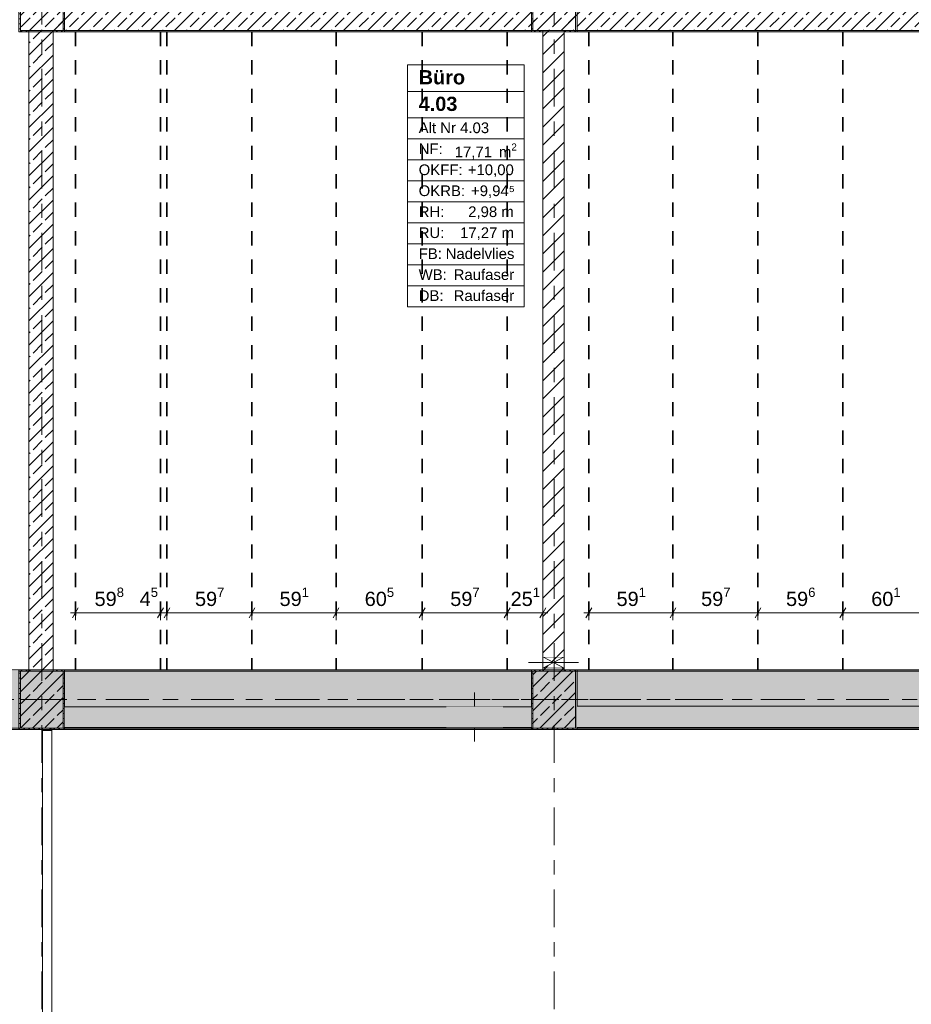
# Model space of a CAD drawing. Header units: metres. Extents: x -3.6 to 84.5, y -11 to 16.8.
# Tile 201 of 229: x 50.8 to 57, y 6.2 to 13.1. Entities that reach past the tile are written whole.
import ezdxf

# ---------------------------------------------------------------- set-up
doc = ezdxf.new("R2010")
doc.units = ezdxf.units.M
doc.header["$MEASUREMENT"] = 0
for name, pattern in [('Achse', [0.2, 0.1, -0.05, 0, -0.05]), ('Strichlinie doppelt', [0.546806, 0.264583, -0.105833, 0.070556, -0.105833]), ('Strichlinie eng', [0.115, 0.075, -0.04]), ('Wipeout_Contour', [1, 0, -1])]:
    doc.linetypes.add(name, pattern=pattern)
for name, color, linetype in [('155 - Bemaßung_ Beschriftung.Ausbau - Deckenelemente', 7, 'Continuous'), ('401 - Zone.Raum_ Raumbegrenzung_ Whg.', 7, 'Continuous'), ('451 - Universal.Achsen Raster', 7, 'Continuous'), ('605 - Struktur.Wand Innen', 7, 'Continuous'), ('607 - Struktur.Stütze', 7, 'Continuous'), ('608 - Struktur.Träger', 7, 'Continuous'), ('Abbruch_605 - Struktur.Wand Innen', 7, 'Continuous'), ('Neubau_605 - Struktur.Wand Innen', 7, 'Continuous')]:
    doc.layers.add(name, color=color, linetype=linetype)
doc.styles.add('ERSTELLTER_STIL_1', font='txt')
doc.styles.add('ERSTELLTER_STIL_2', font='txt')
doc.linetypes.add('Abbruch 1', pattern='A,0,[1,2022.0244.A_L5A-PL04.10_iA_Deckenelemente 3.OG1.Shx,S=0.001984,R=0,X=0,Y=0],-0.25,0', length=0.25)
doc.dimstyles.new('ERSTELLTER_STIL__1', dxfattribs={"dimtxt": 0.1, "dimasz": 0.0532, "dimexe": 0.18, "dimexo": 0.0625, "dimgap": 0, "dimtad": 1, "dimtih": 1, "dimtoh": 1, "dimzin": 0, "dimdsep": 46, "dimtxsty": 'ERSTELLTER_STIL_2', "dimblk": 'ARROWHEAD_2', "dimblk1": 'ARROWHEAD_2', "dimblk2": 'ARROWHEAD_2', "dimcen": 0.09, "dimse1": 1, "dimse2": 1, "dimclrd": 7, "dimclre": 7, "dimclrt": 7, "dimazin": 0, "dimtfac": 1, "dimtdec": 4, "dimtmove": 0, "dimatfit": 3, "dimfxl": 1, "dimtolj": 1, "dimtzin": 0, "dimarcsym": 0})
pattern_1 = [(45, (0, 0), (-0.08485281, 0.08485281), []), (45, (-0.04243, 0.04243), (-0.08485281, 0.08485281), [0.09, -0.03])]
pattern_2 = [(45, (0, 0), (-0.01767767, 0.01767767), [0, -0.025])]
pattern_3 = [(45, (0, 0), (-0.06363961, 0.06363961), [])]

# ---------------------------------------------------------------- blocks, each defined once
blk = doc.blocks.new('*D129')
at = {"layer": '155 - Bemaßung_ Beschriftung.Ausbau - Deckenelemente', "color": 7, "linetype": 'Continuous', "lineweight": 5}
for p, q in [((54.7932, 8.945), (54.7528, 8.875)), ((54.773, 8.8575), (54.773, 8.9625)), ((55.3842, 8.945), (55.3438, 8.875)), ((55.364, 8.8575), (55.364, 8.9625)), ((54.7388, 8.91), (54.773, 8.91)), ((54.773, 8.91), (55.364, 8.91))]:
    blk.add_line(p, q, dxfattribs=at)
at = {"layer": '155 - Bemaßung_ Beschriftung.Ausbau - Deckenelemente', "color": 7, "lineweight": 5, "insert": (54.9676, 8.9283), "char_height": 0.1, "attachment_point": 7, "style": 'ERSTELLTER_STIL_2'}
blk.add_mtext('\\A1;{\\pql;\\fArial|b0|i0|c0|p38;59\\fArial|b0|i0|c0|p38;\\A1{\\H.66x;\\S1^  ;}}', dxfattribs=at)
blk = doc.blocks.new('ARROWHEAD_2')
at = {"color": 0, "linetype": 'Continuous', "lineweight": 0}
for p, q in [((0, 0), (-1, 0)), ((-0.38, -0.66), (0.38, 0.66))]:
    blk.add_line(p, q, dxfattribs=at)
blk = doc.blocks.new('*D130')
at = {"layer": '155 - Bemaßung_ Beschriftung.Ausbau - Deckenelemente', "color": 7, "linetype": 'Continuous', "lineweight": 5}
for p, q in [((55.3842, 8.945), (55.3438, 8.875)), ((55.364, 8.8575), (55.364, 8.9625)), ((55.9812, 8.945), (55.9408, 8.875)), ((55.961, 8.8575), (55.961, 8.9625)), ((55.364, 8.91), (55.961, 8.91))]:
    blk.add_line(p, q, dxfattribs=at)
at = {"layer": '155 - Bemaßung_ Beschriftung.Ausbau - Deckenelemente', "color": 7, "lineweight": 5, "insert": (55.5616, 8.9283), "char_height": 0.1, "attachment_point": 7, "style": 'ERSTELLTER_STIL_2'}
blk.add_mtext('\\A1;{\\pql;\\fArial|b0|i0|c0|p38;59\\fArial|b0|i0|c0|p38;\\A1{\\H.66x;\\S7^  ;}}', dxfattribs=at)
blk = doc.blocks.new('*D131')
at = {"layer": '155 - Bemaßung_ Beschriftung.Ausbau - Deckenelemente', "color": 7, "linetype": 'Continuous', "lineweight": 5}
for p, q in [((55.9812, 8.945), (55.9408, 8.875)), ((55.961, 8.8575), (55.961, 8.9625)), ((56.5772, 8.945), (56.5368, 8.875)), ((56.557, 8.8575), (56.557, 8.9625)), ((55.961, 8.91), (56.557, 8.91))]:
    blk.add_line(p, q, dxfattribs=at)
at = {"layer": '155 - Bemaßung_ Beschriftung.Ausbau - Deckenelemente', "color": 7, "lineweight": 5, "insert": (56.1581, 8.9283), "char_height": 0.1, "attachment_point": 7, "style": 'ERSTELLTER_STIL_2'}
blk.add_mtext('\\A1;{\\pql;\\fArial|b0|i0|c0|p38;59\\fArial|b0|i0|c0|p38;\\A1{\\H.66x;\\S6^  ;}}', dxfattribs=at)
blk = doc.blocks.new('*D132')
at = {"layer": '155 - Bemaßung_ Beschriftung.Ausbau - Deckenelemente', "color": 7, "linetype": 'Continuous', "lineweight": 5}
for p, q in [((56.5772, 8.945), (56.5368, 8.875)), ((56.557, 8.8575), (56.557, 8.9625)), ((57.1782, 8.945), (57.1378, 8.875)), ((57.158, 8.8575), (57.158, 8.9625)), ((56.557, 8.91), (57.158, 8.91))]:
    blk.add_line(p, q, dxfattribs=at)
at = {"layer": '155 - Bemaßung_ Beschriftung.Ausbau - Deckenelemente', "color": 7, "lineweight": 5, "insert": (56.7566, 8.9283), "char_height": 0.1, "attachment_point": 7, "style": 'ERSTELLTER_STIL_2'}
blk.add_mtext('\\A1;{\\pql;\\fArial|b0|i0|c0|p38;60\\fArial|b0|i0|c0|p38;\\A1{\\H.66x;\\S1^  ;}}', dxfattribs=at)
blk = doc.blocks.new('*D135')
at = {"layer": '155 - Bemaßung_ Beschriftung.Ausbau - Deckenelemente', "color": 7, "linetype": 'Continuous', "lineweight": 5}
for p, q in [((51.1862, 8.945), (51.1458, 8.875)), ((51.166, 8.8575), (51.166, 8.9625)), ((51.7842, 8.945), (51.7438, 8.875)), ((51.764, 8.8575), (51.764, 8.9625)), ((51.1317, 8.91), (51.166, 8.91)), ((51.166, 8.91), (51.764, 8.91))]:
    blk.add_line(p, q, dxfattribs=at)
at = {"layer": '155 - Bemaßung_ Beschriftung.Ausbau - Deckenelemente', "color": 7, "lineweight": 5, "char_height": 0.1, "attachment_point": 7, "style": 'ERSTELLTER_STIL_2'}
for s, insert in [('\\A1;{\\pql;\\fArial|b0|i0|c0|p38;59\\fArial|b0|i0|c0|p38;\\A1{\\H.66x;\\S8^  ;}}', (51.3011, 8.9283)), ('\\A1;{\\pql;\\fArial|b0|i0|c0|p38;4\\fArial|b0|i0|c0|p38;\\A1{\\H.66x;\\S5^  ;}}', (51.6178, 8.9289))]:
    blk.add_mtext(s, dxfattribs=dict(at, insert=insert))
blk = doc.blocks.new('*D136')
at = {"layer": '155 - Bemaßung_ Beschriftung.Ausbau - Deckenelemente', "color": 7, "linetype": 'Continuous', "lineweight": 5}
for p, q in [((51.7842, 8.945), (51.7438, 8.875)), ((51.764, 8.8575), (51.764, 8.9625)), ((51.8292, 8.945), (51.7888, 8.875)), ((51.809, 8.8575), (51.809, 8.9625)), ((51.764, 8.91), (51.809, 8.91))]:
    blk.add_line(p, q, dxfattribs=at)
blk = doc.blocks.new('*D137')
at = {"layer": '155 - Bemaßung_ Beschriftung.Ausbau - Deckenelemente', "color": 7, "linetype": 'Continuous', "lineweight": 5}
for p, q in [((51.8292, 8.945), (51.7888, 8.875)), ((51.809, 8.8575), (51.809, 8.9625)), ((52.4262, 8.945), (52.3858, 8.875)), ((52.406, 8.8575), (52.406, 8.9625)), ((51.809, 8.91), (52.406, 8.91))]:
    blk.add_line(p, q, dxfattribs=at)
at = {"layer": '155 - Bemaßung_ Beschriftung.Ausbau - Deckenelemente', "color": 7, "lineweight": 5, "insert": (52.0065, 8.9283), "char_height": 0.1, "attachment_point": 7, "style": 'ERSTELLTER_STIL_2'}
blk.add_mtext('\\A1;{\\pql;\\fArial|b0|i0|c0|p38;59\\fArial|b0|i0|c0|p38;\\A1{\\H.66x;\\S7^  ;}}', dxfattribs=at)
blk = doc.blocks.new('*D138')
at = {"layer": '155 - Bemaßung_ Beschriftung.Ausbau - Deckenelemente', "color": 7, "linetype": 'Continuous', "lineweight": 5}
for p, q in [((52.4262, 8.945), (52.3858, 8.875)), ((52.406, 8.8575), (52.406, 8.9625)), ((53.0172, 8.945), (52.9768, 8.875)), ((52.997, 8.8575), (52.997, 8.9625)), ((52.406, 8.91), (52.997, 8.91))]:
    blk.add_line(p, q, dxfattribs=at)
at = {"layer": '155 - Bemaßung_ Beschriftung.Ausbau - Deckenelemente', "color": 7, "lineweight": 5, "insert": (52.6005, 8.9283), "char_height": 0.1, "attachment_point": 7, "style": 'ERSTELLTER_STIL_2'}
blk.add_mtext('\\A1;{\\pql;\\fArial|b0|i0|c0|p38;59\\fArial|b0|i0|c0|p38;\\A1{\\H.66x;\\S1^  ;}}', dxfattribs=at)
blk = doc.blocks.new('*D139')
at = {"layer": '155 - Bemaßung_ Beschriftung.Ausbau - Deckenelemente', "color": 7, "linetype": 'Continuous', "lineweight": 5}
for p, q in [((53.0172, 8.945), (52.9768, 8.875)), ((52.997, 8.8575), (52.997, 8.9625)), ((53.6222, 8.945), (53.5818, 8.875)), ((53.602, 8.8575), (53.602, 8.9625)), ((52.997, 8.91), (53.602, 8.91))]:
    blk.add_line(p, q, dxfattribs=at)
at = {"layer": '155 - Bemaßung_ Beschriftung.Ausbau - Deckenelemente', "color": 7, "lineweight": 5, "insert": (53.1985, 8.9283), "char_height": 0.1, "attachment_point": 7, "style": 'ERSTELLTER_STIL_2'}
blk.add_mtext('\\A1;{\\pql;\\fArial|b0|i0|c0|p38;60\\fArial|b0|i0|c0|p38;\\A1{\\H.66x;\\S5^  ;}}', dxfattribs=at)
blk = doc.blocks.new('*D140')
at = {"layer": '155 - Bemaßung_ Beschriftung.Ausbau - Deckenelemente', "color": 7, "linetype": 'Continuous', "lineweight": 5}
for p, q in [((53.6222, 8.945), (53.5818, 8.875)), ((53.602, 8.8575), (53.602, 8.9625)), ((54.2192, 8.945), (54.1788, 8.875)), ((54.199, 8.8575), (54.199, 8.9625)), ((53.602, 8.91), (54.199, 8.91))]:
    blk.add_line(p, q, dxfattribs=at)
at = {"layer": '155 - Bemaßung_ Beschriftung.Ausbau - Deckenelemente', "color": 7, "lineweight": 5, "insert": (53.7995, 8.9283), "char_height": 0.1, "attachment_point": 7, "style": 'ERSTELLTER_STIL_2'}
blk.add_mtext('\\A1;{\\pql;\\fArial|b0|i0|c0|p38;59\\fArial|b0|i0|c0|p38;\\A1{\\H.66x;\\S7^  ;}}', dxfattribs=at)
blk = doc.blocks.new('*D141')
at = {"layer": '155 - Bemaßung_ Beschriftung.Ausbau - Deckenelemente', "color": 7, "linetype": 'Continuous', "lineweight": 5}
for p, q in [((54.2192, 8.945), (54.1788, 8.875)), ((54.199, 8.8575), (54.199, 8.9625)), ((54.4298, 8.875), (54.4702, 8.945)), ((54.45, 8.8575), (54.45, 8.9625)), ((54.199, 8.91), (54.45, 8.91)), ((54.45, 8.91), (54.4842, 8.91))]:
    blk.add_line(p, q, dxfattribs=at)
at = {"layer": '155 - Bemaßung_ Beschriftung.Ausbau - Deckenelemente', "color": 7, "lineweight": 5, "insert": (54.2235, 8.9283), "char_height": 0.1, "attachment_point": 7, "style": 'ERSTELLTER_STIL_2'}
blk.add_mtext('\\A1;{\\pql;\\fArial|b0|i0|c0|p38;25\\fArial|b0|i0|c0|p38;\\A1{\\H.66x;\\S1^  ;}}', dxfattribs=at)

msp = doc.modelspace()

# ---------------------------------------------------------------- hatches: boundary and pattern name
at = {"layer": '605 - Struktur.Wand Innen', "linetype": 'Continuous', "lineweight": 0, "true_color": 0x000000}
h = msp.add_hatch(dxfattribs=at)
h.set_pattern_fill('Beton__Stahlbeton_0001', color=18, style=0, pattern_type=2)
h.set_pattern_definition(pattern_1)
h.paths.add_polyline_path([(51.01, 8.5), (51.01, 13), (50.84, 13), (50.84, 8.5)])
at = {"layer": '607 - Struktur.Stütze', "linetype": 'Continuous', "lineweight": 0, "true_color": 0x000000}
h = msp.add_hatch(dxfattribs=at)
h.set_pattern_fill('Gips_0001', color=18, style=0, pattern_type=2)
h.set_pattern_definition(pattern_2)
h.paths.add_polyline_path([(50.77, 13.445), (50.77, 12.99), (50.84, 12.99), (50.84, 13), (50.78, 13), (50.78, 13.445)])
h = msp.add_hatch(dxfattribs=at)
h.set_pattern_fill('Beton__Stahlbeton_0001', color=18, style=0, pattern_type=2)
h.set_pattern_definition(pattern_1)
h.paths.add_polyline_path([(50.78, 13), (51.08, 13), (51.08, 13.45), (50.78, 13.45)])
h = msp.add_hatch(dxfattribs=at)
h.set_pattern_fill('Gips_0001', color=18, style=0, pattern_type=2)
h.set_pattern_definition(pattern_2)
h.paths.add_polyline_path([(51.08, 13), (51.01, 13), (51.01, 12.99), (51.09, 12.99), (51.09, 13.445), (51.08, 13.445)])
h = msp.add_hatch(dxfattribs=at)
h.set_pattern_fill('Gips_0001', color=18, style=0, pattern_type=2)
h.set_pattern_definition(pattern_2)
h.paths.add_polyline_path([(54.38, 13.445), (54.37, 13.445), (54.37, 12.99), (54.45, 12.99), (54.45, 13), (54.38, 13)])
h = msp.add_hatch(dxfattribs=at)
h.set_pattern_fill('Beton__Stahlbeton_0001', color=18, style=0, pattern_type=2)
h.set_pattern_definition(pattern_1)
h.paths.add_polyline_path([(54.38, 13), (54.68, 13), (54.68, 13.45), (54.38, 13.45)])
h = msp.add_hatch(dxfattribs=at)
h.set_pattern_fill('Gips_0001', color=18, style=0, pattern_type=2)
h.set_pattern_definition(pattern_2)
h.paths.add_polyline_path([(54.6, 12.99), (54.69, 12.99), (54.69, 13.445), (54.68, 13.445), (54.68, 13), (54.6, 13)])
h = msp.add_hatch(dxfattribs=at)
h.set_pattern_fill('Gips_0001', color=18, style=0, pattern_type=2)
h.set_pattern_definition(pattern_2)
h.paths.add_polyline_path([(50.77, 8.51), (50.77, 8.09), (50.935, 8.09), (50.935, 8.1), (50.78, 8.1), (50.78, 8.5), (50.84, 8.5), (50.84, 8.51)])
h = msp.add_hatch(dxfattribs=at)
h.set_pattern_fill('Gips_0001', color=18, style=0, pattern_type=2)
h.set_pattern_definition(pattern_2)
h.paths.add_polyline_path([(51, 8.09), (51.09, 8.09), (51.09, 8.51), (51.01, 8.51), (51.01, 8.5), (51.08, 8.5), (51.08, 8.1), (51, 8.1)])
h = msp.add_hatch(dxfattribs=at)
h.set_pattern_fill('Gips_0001', color=18, style=0, pattern_type=2)
h.set_pattern_definition(pattern_2)
h.paths.add_polyline_path([(54.37, 8.51), (54.37, 8.09), (54.69, 8.09), (54.69, 8.51), (54.6, 8.51), (54.6, 8.5), (54.68, 8.5), (54.68, 8.1), (54.38, 8.1), (54.38, 8.5), (54.45, 8.5), (54.45, 8.51)])
h = msp.add_hatch(dxfattribs=at)
h.set_pattern_fill('Beton__Stahlbeton_0001', color=18, style=0, pattern_type=2)
h.set_pattern_definition(pattern_1)
h.paths.add_polyline_path([(50.78, 8.1), (51.08, 8.1), (51.08, 8.5), (50.78, 8.5)])
h = msp.add_hatch(dxfattribs=at)
h.set_pattern_fill('Beton__Stahlbeton_0001', color=18, style=0, pattern_type=2)
h.set_pattern_definition(pattern_1)
h.paths.add_polyline_path([(54.38, 8.1), (54.68, 8.1), (54.68, 8.5), (54.38, 8.5)])
at = {"layer": '608 - Struktur.Träger', "linetype": 'Continuous', "lineweight": 0, "true_color": 0x000000}
h = msp.add_hatch(dxfattribs=at)
h.set_pattern_fill('Gips_0001', color=18, style=0, pattern_type=2)
h.set_pattern_definition(pattern_2)
h.paths.add_polyline_path([(51.09, 13), (51.09, 12.99), (54.37, 12.99), (54.37, 13)])
h = msp.add_hatch(dxfattribs=at)
h.set_pattern_fill('Gips_0001', color=18, style=0, pattern_type=2)
h.set_pattern_definition(pattern_2)
h.paths.add_polyline_path([(54.69, 12.99), (57.97, 12.99), (57.97, 13), (54.69, 13)])
h = msp.add_hatch(dxfattribs=at)
h.set_pattern_fill('Gips_0001', color=18, style=0, pattern_type=2)
h.set_pattern_definition(pattern_2)
h.paths.add_polyline_path([(51.09, 8.51), (51.09, 8.5), (54.37, 8.5), (54.37, 8.51)])
h = msp.add_hatch(dxfattribs=at)
h.set_pattern_fill('Gips_0001', color=18, style=0, pattern_type=2)
h.set_pattern_definition(pattern_2)
h.paths.add_polyline_path([(58.055, 8.51), (54.69, 8.51), (54.69, 8.5), (58.055, 8.5)])
at = {"layer": 'Abbruch_605 - Struktur.Wand Innen', "linetype": 'Continuous', "lineweight": 0, "true_color": 0x000000}
h = msp.add_hatch(dxfattribs=at)
h.set_pattern_fill('MW_Ziegel_0001', color=18, style=0, pattern_type=2)
h.set_pattern_definition(pattern_3)
h.paths.add_polyline_path([(54.45, 8.6), (54.525, 8.56), (54.6, 8.6)])
h = msp.add_hatch(dxfattribs=at)
h.set_pattern_fill('MW_Ziegel_0001', color=18, style=0, pattern_type=2)
h.set_pattern_definition(pattern_3)
h.paths.add_polyline_path([(54.45, 8.52), (54.6, 8.52), (54.525, 8.56)])
at = {"layer": 'Neubau_605 - Struktur.Wand Innen', "linetype": 'Continuous', "lineweight": 0, "true_color": 0x000000}
for points in [[(54.17, 8.25), (53.77, 8.25), (53.97, 8.1775)], [(53.77, 8.105), (54.17, 8.105), (53.97, 8.1775)]]:
    msp.add_hatch(color=18, dxfattribs=at).paths.add_polyline_path(points)

# ---------------------------------------------------------------- linework, layer by layer
at = {"layer": '155 - Bemaßung_ Beschriftung.Ausbau - Deckenelemente', "color": 7, "linetype": 'Achse', "lineweight": 35}
for p, q in [((51.166, 12.99), (51.166, 8.51)), ((51.764, 12.99), (51.764, 8.51)), ((51.809, 12.99), (51.809, 8.51)), ((52.406, 12.99), (52.406, 8.51)), ((52.997, 12.99), (52.997, 8.51)), ((53.602, 12.99), (53.602, 8.51)), ((54.199, 12.99), (54.199, 8.51)), ((54.773, 12.99), (54.773, 8.51)), ((55.364, 12.99), (55.364, 8.51)), ((55.961, 12.99), (55.961, 8.51)), ((56.557, 12.99), (56.557, 8.51))]:
    msp.add_line(p, q, dxfattribs=at)
at = {"layer": '401 - Zone.Raum_ Raumbegrenzung_ Whg.', "color": 7, "linetype": 'Continuous', "lineweight": 9}
for p, q in [((54.3179, 12.7583), (53.4991, 12.7583)), ((53.4991, 12.7583), (53.4991, 11.0591)), ((53.4991, 12.7583), (54.3179, 12.7583)), ((53.4991, 12.5716), (53.4991, 12.7583)), ((54.3179, 11.0591), (54.3179, 12.7583)), ((54.3179, 12.7583), (54.3179, 12.5716)), ((54.3179, 12.5716), (53.4991, 12.5716)), ((53.4991, 12.5716), (54.3179, 12.5716)), ((53.4991, 12.385), (53.4991, 12.5716)), ((54.3179, 12.5716), (54.3179, 12.385)), ((54.3179, 12.385), (53.4991, 12.385)), ((53.4991, 12.385), (54.3179, 12.385)), ((53.4991, 12.2377), (53.4991, 12.385)), ((54.3179, 12.385), (54.3179, 12.2377)), ((54.3179, 12.2377), (53.4991, 12.2377)), ((53.4991, 12.2377), (54.3179, 12.2377)), ((53.4991, 12.0904), (53.4991, 12.2377)), ((54.3179, 12.2377), (54.3179, 12.0904)), ((54.3179, 12.0904), (53.4991, 12.0904)), ((53.4991, 12.0904), (54.3179, 12.0904)), ((53.4991, 11.9431), (53.4991, 12.0904)), ((54.3179, 12.0904), (54.3179, 11.9431)), ((54.3179, 11.9431), (53.4991, 11.9431)), ((53.4991, 11.9431), (54.3179, 11.9431)), ((53.4991, 11.7958), (53.4991, 11.9431)), ((54.3179, 11.9431), (54.3179, 11.7958)), ((54.3179, 11.7958), (53.4991, 11.7958)), ((53.4991, 11.7958), (54.3179, 11.7958)), ((53.4991, 11.6484), (53.4991, 11.7958)), ((54.3179, 11.7958), (54.3179, 11.6484)), ((54.3179, 11.6484), (53.4991, 11.6484)), ((53.4991, 11.6484), (54.3179, 11.6484)), ((53.4991, 11.5011), (53.4991, 11.6484)), ((54.3179, 11.6484), (54.3179, 11.5011)), ((54.3179, 11.5011), (53.4991, 11.5011)), ((53.4991, 11.5011), (54.3179, 11.5011)), ((53.4991, 11.3538), (53.4991, 11.5011)), ((54.3179, 11.5011), (54.3179, 11.3538)), ((54.3179, 11.3538), (53.4991, 11.3538)), ((53.4991, 11.3538), (54.3179, 11.3538)), ((53.4991, 11.2065), (53.4991, 11.3538)), ((54.3179, 11.3538), (54.3179, 11.2065)), ((54.3179, 11.2065), (53.4991, 11.2065)), ((53.4991, 11.2065), (54.3179, 11.2065)), ((53.4991, 11.0591), (53.4991, 11.2065)), ((54.3179, 11.2065), (54.3179, 11.0591)), ((53.4991, 11.0591), (54.3179, 11.0591)), ((54.3179, 11.0591), (53.4991, 11.0591))]:
    msp.add_line(p, q, dxfattribs=at)
at = {"layer": '451 - Universal.Achsen Raster', "color": 160, "linetype": 'Strichlinie doppelt', "lineweight": 9, "true_color": 0x3232ff}
msp.add_line((64.935, 8.3), (-3.175, 8.3), dxfattribs=at)
at = {"layer": '605 - Struktur.Wand Innen', "color": 7, "linetype": 'Continuous', "lineweight": 18, "flags": 128}
for points in [[(50.84, 13), (50.84, 8.5)], [(51.01, 8.5), (51.01, 13)]]:
    msp.add_lwpolyline(points, dxfattribs=at)
at = {"layer": '605 - Struktur.Wand Innen', "color": 7, "linetype": 'Continuous', "lineweight": 13, "flags": 128}
for points in [[(54.17, 8.25), (53.77, 8.25)], [(53.77, 8.105), (54.17, 8.105)]]:
    msp.add_lwpolyline(points, dxfattribs=at)
at = {"layer": '607 - Struktur.Stütze', "color": 7, "linetype": 'Continuous', "lineweight": 5, "flags": 128}
for points in [[(50.77, 13.445), (50.77, 12.99), (50.84, 12.99)], [(51.01, 12.99), (51.09, 12.99), (51.09, 13.445)], [(54.37, 13.445), (54.37, 12.99), (54.45, 12.99)], [(54.6, 12.99), (54.69, 12.99), (54.69, 13.445)], [(50.84, 8.51), (50.77, 8.51), (50.77, 8.09), (50.935, 8.09)], [(51, 8.09), (51.09, 8.09), (51.09, 8.51), (51.01, 8.51)], [(54.45, 8.51), (54.37, 8.51), (54.37, 8.09), (54.69, 8.09), (54.69, 8.51), (54.6, 8.51)]]:
    msp.add_lwpolyline(points, dxfattribs=at)
at = {"layer": '607 - Struktur.Stütze', "color": 7, "linetype": 'Continuous', "lineweight": 13, "flags": 128}
for points in [[(50.78, 13), (51.08, 13), (51.08, 13.45), (50.78, 13.45)], [(54.38, 13), (54.68, 13), (54.68, 13.45), (54.38, 13.45)], [(50.78, 8.1), (51.08, 8.1), (51.08, 8.5), (50.78, 8.5)], [(54.38, 8.1), (54.68, 8.1), (54.68, 8.5), (54.38, 8.5)]]:
    msp.add_lwpolyline(points, close=True, dxfattribs=at)
at = {"layer": '608 - Struktur.Träger', "color": 7, "linetype": 'Continuous', "lineweight": 13}
for p, q in [((50.78, 12.99), (50.78, 13.31)), ((51.09, 8.5), (50.77, 8.5)), ((54.37, 8.5), (51.09, 8.5)), ((58.055, 8.5), (54.69, 8.5))]:
    msp.add_line(p, q, dxfattribs=at)
at = {"layer": '608 - Struktur.Träger', "color": 7, "linetype": 'Continuous', "lineweight": 9}
msp.add_line((50.78, 13.3), (50.78, 13), dxfattribs=at)
at = {"layer": '608 - Struktur.Träger', "color": 7, "linetype": 'Continuous', "lineweight": 5}
for p, q in [((51.09, 13), (51.09, 12.99)), ((54.37, 13), (54.37, 12.99)), ((54.69, 13), (54.69, 12.99)), ((54.37, 12.99), (51.09, 12.99)), ((57.97, 12.99), (54.69, 12.99)), ((51.09, 8.51), (51.09, 8.5)), ((54.37, 8.51), (51.09, 8.51)), ((54.37, 8.51), (54.37, 8.5)), ((54.69, 8.51), (54.69, 8.5)), ((58.055, 8.51), (54.69, 8.51))]:
    msp.add_line(p, q, dxfattribs=at)
at = {"layer": '608 - Struktur.Träger', "color": 7, "linetype": 'Achse', "lineweight": 9}
msp.add_line((0.38, 8.3), (61.88, 8.3), dxfattribs=at)
at = {"layer": 'Abbruch_605 - Struktur.Wand Innen', "color": 7, "linetype": 'Abbruch 1', "lineweight": 18}
for p, q in [((54.6, 8.6), (54.45, 8.6)), ((54.45, 8.52), (54.6, 8.52))]:
    msp.add_line(p, q, dxfattribs=at)
at = {"layer": 'Abbruch_605 - Struktur.Wand Innen', "color": 160, "linetype": 'Abbruch 1', "lineweight": 5, "true_color": 0x3232ff}
for p, q in [((54.35, 8.56), (54.7, 8.56)), ((54.35, 8.56), (54.7, 8.56)), ((53.97, 8.005), (53.97, 8.35))]:
    msp.add_line(p, q, dxfattribs=at)
at = {"layer": 'Abbruch_605 - Struktur.Wand Innen', "color": 7, "linetype": 'Abbruch 1', "lineweight": 13}
for p, q in [((53.77, 8.25), (53.77, 8.105)), ((54.17, 8.105), (54.17, 8.25))]:
    msp.add_line(p, q, dxfattribs=at)
at = {"layer": 'Abbruch_605 - Struktur.Wand Innen', "color": 7, "linetype": 'Abbruch 1', "lineweight": 18, "flags": 128}
for points in [[(54.45, 8.6), (54.45, 8.52)], [(54.6, 8.52), (54.6, 8.6)]]:
    msp.add_lwpolyline(points, dxfattribs=at)
at = {"layer": 'Neubau_605 - Struktur.Wand Innen', "color": 1, "linetype": 'Continuous', "lineweight": 9}
for p, q in [((54.45, 8.52), (54.6, 8.6)), ((54.45, 8.6), (54.6, 8.52))]:
    msp.add_line(p, q, dxfattribs=at)
at = {"layer": 'Neubau_605 - Struktur.Wand Innen', "color": 1, "linetype": 'Strichlinie eng', "lineweight": 9}
for p, q in [((54.17, 8.105), (53.77, 8.25)), ((53.77, 8.105), (54.17, 8.25))]:
    msp.add_line(p, q, dxfattribs=at)

# ---------------------------------------------------------------- texts
at = {"layer": '401 - Zone.Raum_ Raumbegrenzung_ Whg.', "color": 7, "lineweight": 9, "attachment_point": 1}
for s, insert, char_height, style in [('\\A1;{\\pqj;\\pt0;\\fArial|b1|i0|c0|p38;Büro}', (53.5776, 12.7207), 0.1, 'ERSTELLTER_STIL_1'), ('\\A1;{\\pqj;\\pt0;\\fArial|b1|i0|c0|p38;}', (54.2394, 12.7435), 0.1, 'ERSTELLTER_STIL_1'), ('\\A1;{\\pql;\\pt0;\\fArial|b1|i0|c0|p38;4.03}', (53.5776, 12.5341), 0.1, 'ERSTELLTER_STIL_1'), ('\\A1;{\\pqj;\\pt0;\\fArial|b1|i0|c0|p38;}', (54.2394, 12.5569), 0.1, 'ERSTELLTER_STIL_1'), ('\\A1;{\\pqj;\\pt0;\\fArial|b0|i0|c0|p38;Alt Nr 4.03}', (53.5776, 12.3532), 0.075, 'ERSTELLTER_STIL_2'), ('\\A1;{\\pqj;\\pt0;\\fArial|b0|i0|c0|p38;}', (54.2394, 12.3703), 0.075, 'ERSTELLTER_STIL_2'), ('\\A1;{\\pqj;\\pt0;\\fArial|b0|i0|c0|p38;NF: }', (53.5776, 12.2058), 0.075, 'ERSTELLTER_STIL_2'), ('\\A1;{\\pql;\\pt0,0.05;\\fArial|b0|i0|c0|p38;17,71\\fArial|b0|i0|c0|p38;\\A1{\\H.66x;\\S^  ;}\\fArial|b0|i0|c0|p38; m\\fArial|b0|i0|c0|p38;\\A1{\\H.66x;\\S2^  ;}}', (53.8308, 12.2058), 0.075, 'ERSTELLTER_STIL_2'), ('\\A1;{\\pqj;\\pt0;\\fArial|b0|i0|c0|p38;OKFF: }', (53.5776, 12.0585), 0.075, 'ERSTELLTER_STIL_2'), ('\\A1;{\\pqj;\\pt0;\\fArial|b0|i0|c0|p38;+10,00}', (53.9226, 12.0585), 0.075, 'ERSTELLTER_STIL_2'), ('\\A1;{\\pqj;\\pt0;\\fArial|b0|i0|c0|p38;OKRB: }', (53.5776, 11.9112), 0.075, 'ERSTELLTER_STIL_2'), ('\\A1;{\\pqj;\\pt0;\\fArial|b0|i0|c0|p38;+9,94⁵}', (53.9452, 11.9112), 0.075, 'ERSTELLTER_STIL_2'), ('\\A1;{\\pqj;\\pt0;\\fArial|b0|i0|c0|p38;RH: }', (53.5776, 11.7639), 0.075, 'ERSTELLTER_STIL_2'), ('\\A1;{\\pqj;\\pt0;\\fArial|b0|i0|c0|p38;2,98 m}', (53.9253, 11.7639), 0.075, 'ERSTELLTER_STIL_2'), ('\\A1;{\\pqj;\\pt0;\\fArial|b0|i0|c0|p38;17,27 m}', (53.8684, 11.6166), 0.075, 'ERSTELLTER_STIL_2'), ('\\A1;{\\pqj;\\pt0;\\fArial|b0|i0|c0|p38;RU: }', (53.5776, 11.6166), 0.075, 'ERSTELLTER_STIL_2'), ('\\A1;{\\pqj;\\pt0;\\fArial|b0|i0|c0|p38;FB: }', (53.5776, 11.4692), 0.075, 'ERSTELLTER_STIL_2'), ('\\A1;{\\pqj;\\pt0;\\fArial|b0|i0|c0|p38;Nadelvlies}', (53.7669, 11.4692), 0.075, 'ERSTELLTER_STIL_2'), ('\\A1;{\\pqj;\\pt0;\\fArial|b0|i0|c0|p38;WB: }', (53.5776, 11.3219), 0.075, 'ERSTELLTER_STIL_2'), ('\\A1;{\\pqj;\\pt0;\\fArial|b0|i0|c0|p38;Raufaser}', (53.8231, 11.3219), 0.075, 'ERSTELLTER_STIL_2'), ('\\A1;{\\pqj;\\pt0;\\fArial|b0|i0|c0|p38;DB: }', (53.5776, 11.1746), 0.075, 'ERSTELLTER_STIL_2'), ('\\A1;{\\pqj;\\pt0;\\fArial|b0|i0|c0|p38;Raufaser}', (53.8231, 11.1746), 0.075, 'ERSTELLTER_STIL_2')]:
    msp.add_mtext(s, dxfattribs=dict(at, insert=insert, char_height=char_height, style=style))

# ---------------------------------------------------------------- dimensions: what is measured, and where the dimension line sits
at = {"layer": '155 - Bemaßung_ Beschriftung.Ausbau - Deckenelemente', "color": 7, "linetype": 'Continuous', "lineweight": 5}
for base, p1, p2, picture, middle in [((51.764, 8.91), (51.166, 8.51), (51.764, 8.51), '*D135', (51.5124, 8.98)), ((52.406, 8.91), (51.809, 8.51), (52.406, 8.51), '*D137', (52.2178, 8.98)), ((52.997, 8.91), (52.406, 8.51), (52.997, 8.51), '*D138', (52.8118, 8.98)), ((53.60198, 8.90998), (52.99697, 8.50998), (53.60198, 8.50998), '*D139', (53.40984, 8.97998)), ((54.199, 8.91), (53.602, 8.51), (54.199, 8.51), '*D140', (54.0108, 8.98)), ((55.364, 8.91), (54.773, 8.51), (55.364, 8.51), '*D129', (55.1789, 8.98)), ((55.961, 8.91), (55.364, 8.51), (55.961, 8.51), '*D130', (55.7729, 8.98)), ((56.557, 8.91), (55.961, 8.51), (56.557, 8.51), '*D131', (56.3694, 8.98)), ((57.158, 8.91), (56.557, 8.51), (57.158, 8.51), '*D132', (56.9679, 8.98)), ((51.808975, 8.9099822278), (51.763975, 8.5099826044), (51.808975, 8.5099826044), '*D136', (51.7909510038, 8.9799822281))]:
    dim = msp.add_linear_dim(base=base, p1=p1, p2=p2, dimstyle='ERSTELLTER_STIL__1', dxfattribs=at)
    dim.commit()
    dim.dimension.update_dxf_attribs({"geometry": picture, "text_midpoint": middle, "dimtype": 160})

# ---------------------------------------------------------------- next in the draw order: wipeouts: each hides what was drawn before it
at = {"color": 254, "linetype": 'Wipeout_Contour', "lineweight": 0, "ltscale": 222.498092}
msp.add_wipeout([(54.6, 13), (54.45, 13), (54.45, 8.6), (54.6, 8.6)], dxfattribs=at).dxf.layer = '605 - Struktur.Wand Innen'
at = {"color": 254, "linetype": 'Wipeout_Contour', "lineweight": 0, "ltscale": 220.748907}
msp.add_wipeout([(54.6, 8.52), (54.45, 8.52), (54.45, 8.5), (54.6, 8.5)], dxfattribs=at).dxf.layer = '605 - Struktur.Wand Innen'
at = {"color": 254, "linetype": 'Wipeout_Contour', "lineweight": 0, "ltscale": 213.443473}
msp.add_wipeout([(51.09, 8.25), (51.09, 8.105), (54.37, 8.105), (54.37, 8.25)], dxfattribs=at).dxf.layer = '605 - Struktur.Wand Innen'
at = {"color": 254, "linetype": 'Wipeout_Contour', "lineweight": 0, "ltscale": 227.853803}
msp.add_wipeout([(54.69, 8.105), (58.055, 8.105), (58.055, 8.255), (54.69, 8.255)], dxfattribs=at).dxf.layer = '605 - Struktur.Wand Innen'
at = {"color": 254, "linetype": 'Wipeout_Contour', "lineweight": 0, "ltscale": 206.432477}
msp.add_wipeout([(50.935, 8.1), (50.935, 8.0825), (51, 8.0825), (51, 8.1)], dxfattribs=at).dxf.layer = '605 - Struktur.Wand Innen'

# ---------------------------------------------------------------- next in the draw order: hatches: boundary and pattern name
at = {"layer": '605 - Struktur.Wand Innen', "linetype": 'Continuous', "lineweight": 0, "true_color": 0x000000}
h = msp.add_hatch(dxfattribs=at)
h.set_pattern_fill('MW_Ziegel_0001', color=18, style=0, pattern_type=2)
h.set_pattern_definition(pattern_3)
h.paths.add_polyline_path([(54.6, 13), (54.45, 13), (54.45, 8.6), (54.6, 8.6)])
h = msp.add_hatch(dxfattribs=at)
h.set_pattern_fill('MW_Ziegel_0001', color=18, style=0, pattern_type=2)
h.set_pattern_definition(pattern_3)
h.paths.add_polyline_path([(54.6, 8.52), (54.45, 8.52), (54.45, 8.5), (54.6, 8.5)])
h = msp.add_hatch(dxfattribs=at)
h.set_pattern_fill('MW_Ziegel_0001', color=18, style=0, pattern_type=2)
h.set_pattern_definition(pattern_3)
h.paths.add_polyline_path([(50.935, 8.1), (50.935, 8.0825), (51, 8.0825), (51, 8.1)])
at = {"layer": '608 - Struktur.Träger', "linetype": 'Continuous', "lineweight": 0, "true_color": 0x000000}
h = msp.add_hatch(dxfattribs=at)
h.set_pattern_fill('Beton__Stahlbeton_0001', color=18, style=0, pattern_type=2)
h.set_pattern_definition(pattern_1)
h.paths.add_polyline_path([(50.78, 13), (51.09, 13), (54.37, 13), (54.69, 13), (57.97, 13), (58.29, 13), (61.57, 13), (61.88, 13), (61.88, 13.3), (61.57, 13.3), (58.29, 13.3), (57.97, 13.3), (54.69, 13.3), (54.37, 13.3), (51.09, 13.3), (50.78, 13.3)])
h = msp.add_hatch(dxfattribs=at)
h.set_pattern_fill('Beton__Stahlbeton_0001', color=18, style=0, pattern_type=2)
h.set_pattern_definition(pattern_1)
h.paths.add_polyline_path([(0.69, 8.5), (0.38, 8.5), (0.38, 8.1), (0.69, 8.1), (7.57, 8.1), (7.89, 8.1), (11.17, 8.1), (11.49, 8.1), (14.77, 8.1), (15.09, 8.1), (18.37, 8.1), (18.69, 8.1), (22.05, 8.1), (22.2, 8.1), (25.57, 8.1), (25.89, 8.1), (29.25, 8.1), (29.4, 8.1), (32.77, 8.1), (33.09, 8.1), (39.97, 8.1), (40.29, 8.1), (47.17, 8.1), (47.49, 8.1), (50.77, 8.1), (51.09, 8.1), (54.37, 8.1), (54.69, 8.1), (61.57, 8.1), (61.88, 8.1), (61.88, 8.5), (61.57, 8.5), (58.195, 8.5), (58.055, 8.5), (54.69, 8.5), (54.37, 8.5), (51.09, 8.5), (50.77, 8.5), (47.49, 8.5), (47.17, 8.5), (43.81, 8.5), (43.67, 8.5), (40.29, 8.5), (39.97, 8.5), (36.61, 8.5), (36.46, 8.5), (33.09, 8.5), (32.77, 8.5), (29.4, 8.5), (29.25, 8.5), (25.89, 8.5), (25.57, 8.5), (22.2, 8.5), (22.05, 8.5), (18.69, 8.5), (18.37, 8.5), (15.09, 8.5), (14.77, 8.5), (11.49, 8.5), (11.17, 8.5), (7.89, 8.5), (7.57, 8.5), (4.21, 8.5), (4.05, 8.5)])
h = msp.add_hatch(dxfattribs=at)
h.set_pattern_fill('Gips_0001', color=18, style=0, pattern_type=2)
h.set_pattern_definition(pattern_2)
h.paths.add_polyline_path([(54.37, 8.1), (51.09, 8.1), (51.09, 8.09), (54.37, 8.09)])
h = msp.add_hatch(dxfattribs=at)
h.set_pattern_fill('Gips_0001', color=18, style=0, pattern_type=2)
h.set_pattern_definition(pattern_2)
h.paths.add_polyline_path([(54.69, 8.1), (54.69, 8.09), (61.57, 8.09), (61.57, 8.1)])

# ---------------------------------------------------------------- next in the draw order: linework, layer by layer
at = {"layer": '451 - Universal.Achsen Raster', "color": 160, "linetype": 'Strichlinie doppelt', "lineweight": 9, "true_color": 0x3232ff}
for p, q in [((50.93, -10.585), (50.93, 16.355)), ((54.53, -10.585), (54.53, 16.355))]:
    msp.add_line(p, q, dxfattribs=at)
at = {"layer": '605 - Struktur.Wand Innen', "color": 7, "linetype": 'Continuous', "lineweight": 18}
msp.add_line((50.935, 8.0825), (51, 8.0825), dxfattribs=at)
at = {"layer": '605 - Struktur.Wand Innen', "color": 7, "linetype": 'Continuous', "lineweight": 13}
for p, q in [((50.935, 8.0825), (50.935, 5.9325)), ((51, 5.9325), (51, 8.0825))]:
    msp.add_line(p, q, dxfattribs=at)
at = {"layer": '605 - Struktur.Wand Innen', "color": 7, "linetype": 'Continuous', "lineweight": 18, "flags": 128}
for points in [[(54.45, 13), (54.45, 8.6)], [(54.6, 8.6), (54.6, 13)], [(54.45, 8.52), (54.45, 8.5)], [(54.6, 8.5), (54.6, 8.52)], [(50.935, 8.1), (50.935, 8.0825)], [(51, 8.0825), (51, 8.1)]]:
    msp.add_lwpolyline(points, dxfattribs=at)
at = {"layer": '605 - Struktur.Wand Innen', "color": 7, "linetype": 'Continuous', "lineweight": 13, "flags": 128}
for points in [[(53.77, 8.25), (51.09, 8.25)], [(54.37, 8.25), (54.17, 8.25)], [(58.055, 8.255), (54.69, 8.255)], [(51.09, 8.105), (53.77, 8.105)], [(54.17, 8.105), (54.37, 8.105)], [(54.69, 8.105), (61.57, 8.105)]]:
    msp.add_lwpolyline(points, dxfattribs=at)
at = {"layer": '608 - Struktur.Träger', "color": 7, "linetype": 'Continuous', "lineweight": 13}
for p, q in [((50.78, 12.99), (61.88, 12.99)), ((0.38, 8.51), (61.88, 8.51)), ((54.69, 8.5), (54.37, 8.5)), ((0.38, 8.09), (61.88, 8.09))]:
    msp.add_line(p, q, dxfattribs=at)
at = {"layer": '608 - Struktur.Träger', "color": 7, "linetype": 'Continuous', "lineweight": 5}
for p, q in [((51.09, 8.1), (51.09, 8.09)), ((54.37, 8.1), (54.37, 8.09)), ((54.69, 8.1), (54.69, 8.09)), ((54.37, 8.09), (51.09, 8.09)), ((61.57, 8.09), (54.69, 8.09))]:
    msp.add_line(p, q, dxfattribs=at)
at = {"layer": '608 - Struktur.Träger', "color": 7, "linetype": 'Continuous', "lineweight": 13, "flags": 128}
for points in [[(61.88, 13), (61.57, 13), (58.29, 13), (57.97, 13), (54.69, 13), (54.37, 13), (51.09, 13), (50.78, 13)], [(61.88, 8.1), (61.57, 8.1), (54.69, 8.1), (54.37, 8.1), (51.09, 8.1), (50.77, 8.1), (47.49, 8.1), (47.17, 8.1)]]:
    msp.add_lwpolyline(points, dxfattribs=at)

# ---------------------------------------------------------------- next in the draw order: dimensions: what is measured, and where the dimension line sits
at = {"layer": '155 - Bemaßung_ Beschriftung.Ausbau - Deckenelemente', "color": 7, "linetype": 'Continuous', "lineweight": 5}
dim = msp.add_linear_dim(base=(54.45, 8.91), p1=(54.199, 8.51), p2=(54.45, 10.75), dimstyle='ERSTELLTER_STIL__1', dxfattribs=at)
dim.commit()
dim.dimension.update_dxf_attribs({"geometry": '*D141', "text_midpoint": (54.4348, 8.98), "dimtype": 160})

doc.saveas('drawing.dxf')
